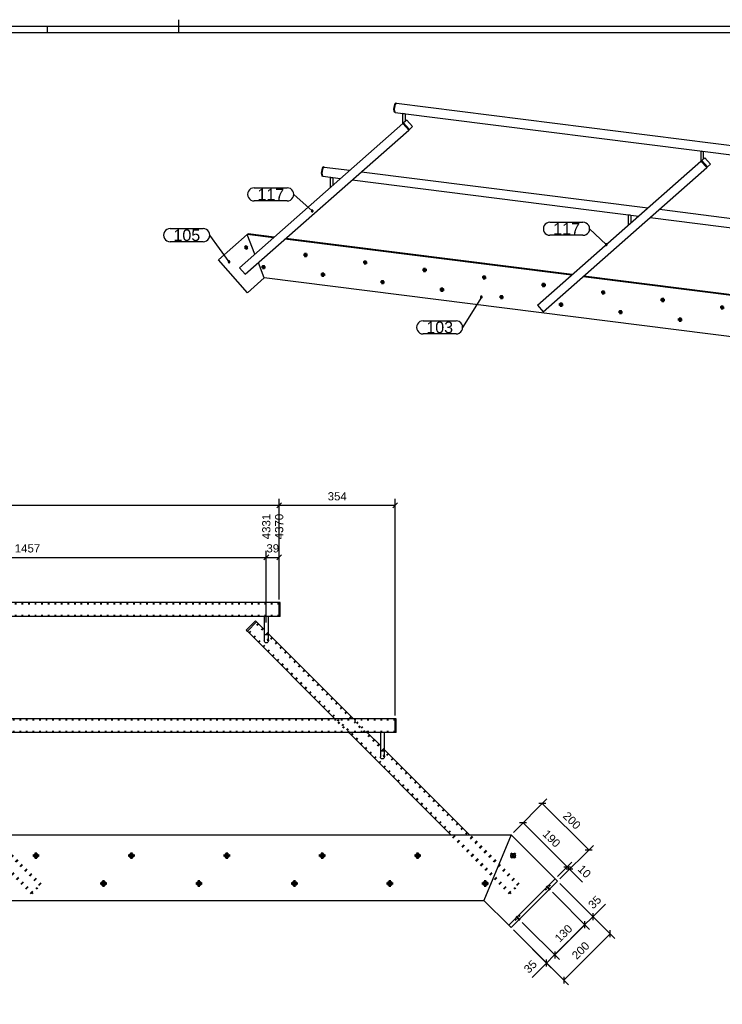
# Model space of a CAD drawing. Header units: millimetres. Extents: x -46 to 795, y -465 to 129.
# Tile 7 of 9: x 367 to 581, y -174 to 126. Entities that reach past the tile are written whole.
import ezdxf
from ezdxf.enums import TextEntityAlignment as Align

# ---------------------------------------------------------------- set-up
doc = ezdxf.new("R2010")
doc.units = ezdxf.units.MM
doc.linetypes.add('DOT', pattern=[2, 0.5, -1.5])
doc.linetypes.add('STRICHPUNKT2', pattern=[18.5, 10, -4, 0.5, -4])
doc.layers.get('0').update_dxf_attribs({"linetype": 'CONTINUOUS'})
for name, color, linetype in [('DIM49', 4, 'CONTINUOUS'), ('TXT_ALL', 7, 'CONTINUOUS'), ('TXT_DIM49', 2, 'CONTINUOUS')]:
    doc.layers.add(name, color=color, linetype=linetype)
doc.layers.add('LE_ALL', color=7, linetype='CONTINUOUS', lineweight=50)
doc.styles.add('ARIAL', font='arial.ttf')

# ---------------------------------------------------------------- blocks, each defined once
blk = doc.blocks.new('DINA1_00002', base_point=(-38.96, -457.66))
for p, q in [((415.04, 126.34), (415.04, 122.34)), ((375.04, 124.34), (375.04, 122.34)), ((788.04, 122.34), (-38.96, 122.34))]:
    blk.add_line(p, q)
blk.add_lwpolyline([(-40.96, -459.66), (-40.96, 124.34), (790.04, 124.34)])
blk = doc.blocks.new('_ZBL0024_00001')
blk.add_blockref('DINA1_00002', (-38.96, -457.66))
blk = doc.blocks.new('SHAPE_00519', base_point=(430.43, 52.57))
at = {"layer": 'DIM49', "color": 3}
for p, q in [((412.49, 62.69), (422.56, 62.69)), ((430.43, 52.57), (424.56, 60.69)), ((422.56, 58.69), (412.49, 58.69)), ((430.69, 52.61), (430.17, 52.61)), ((430.55, 52.81), (430.33, 52.81))]:
    blk.add_line(p, q, dxfattribs=at)
blk.add_lwpolyline([(430.64, 52.41), (430.68, 52.47), (430.69, 52.53), (430.7, 52.6), (430.68, 52.67), (430.65, 52.73), (430.6, 52.78), (430.54, 52.81), (430.48, 52.83), (430.41, 52.83), (430.34, 52.82), (430.28, 52.79), (430.23, 52.74), (430.19, 52.68), (430.17, 52.61), (430.17, 52.55), (430.19, 52.48), (430.22, 52.42), (430.27, 52.37), (430.33, 52.33), (430.39, 52.31), (430.46, 52.31), (430.53, 52.33), (430.59, 52.36), (430.64, 52.41), (430.23, 52.41)], dxfattribs=at)
for centre, start_param, end_param in [((412.49, 60.69), 1.570796, 4.712389), ((422.56, 60.69), 4.712389, 7.853982)]:
    blk.add_ellipse(centre, major_axis=(2, 0), ratio=1, start_param=start_param, end_param=end_param, dxfattribs=at)
at = {"layer": 'TXT_ALL', "style": 'ARIAL'}
blk.add_text('105', height=3.5, dxfattribs=at).set_placement((413.49, 60.69), align=Align.MIDDLE_LEFT)
blk = doc.blocks.new('Brede Strip 10x200_00035', base_point=(435.33, 57.3))
for p, q in [((436, 60.9), (427.19, 53.13)), ((436, 60.9), (436.24, 61.11)), ((438.33, 54.95), (436, 60.9)), ((436.01, 43.13), (427.19, 53.13)), ((441.17, 47.68), (439.36, 52.31)), ((441.17, 47.68), (436.01, 43.13))]:
    blk.add_line(p, q)
for centre, start_param, end_param in [((435.64, 56.95), 3.141593, 6.283185), ((435.64, 56.95), 6.283185, 9.424778), ((435.87, 57.15), 3.533338, 5.89144)]:
    blk.add_ellipse(centre, major_axis=(0.309, -0.35), ratio=0.881917, start_param=start_param, end_param=end_param)
blk.add_blockref('SHAPE_00519', (430.43, 52.57))
blk = doc.blocks.new('_00037', base_point=(435.64, 56.95))
at = {"layer": 'LE_ALL', "color": 1, "linetype": 'STRICHPUNKT2'}
for p, q in [((435.64, 56.95), (435.2, 57.45)), ((435.64, 56.95), (436.08, 57.34)), ((435.87, 57.15), (435.67, 57.38)), ((435.87, 57.15), (436.07, 56.93)), ((435.57, 56.88), (435.2, 56.56)), ((435.64, 56.95), (435.57, 56.88)), ((435.64, 56.95), (436.08, 56.45))]:
    blk.add_line(p, q, dxfattribs=at)
blk = doc.blocks.new('_00036')
blk.add_blockref('_00037', (435.64, 56.95))
blk = doc.blocks.new('Brede Strip 10x200_00034')
for name, p in [('Brede Strip 10x200_00035', (435.33, 57.3)), ('_00036', (0, 0))]:
    blk.add_blockref(name, p)
blk = doc.blocks.new('SHAPE_00521', base_point=(507.32, 41.83))
at = {"layer": 'DIM49', "color": 3}
for p, q in [((507.21, 42.07), (507.43, 42.07)), ((507.32, 41.83), (501.61, 32.61)), ((507.06, 41.87), (507.58, 41.87)), ((507.12, 41.67), (507.53, 41.67)), ((489.55, 34.61), (499.61, 34.61)), ((499.61, 30.61), (489.55, 30.61))]:
    blk.add_line(p, q, dxfattribs=at)
blk.add_lwpolyline([(507.4, 42.08), (507.33, 42.1), (507.26, 42.09), (507.2, 42.06), (507.14, 42.02), (507.1, 41.97), (507.07, 41.91), (507.06, 41.84), (507.07, 41.77), (507.09, 41.71), (507.13, 41.65), (507.18, 41.61), (507.25, 41.58), (507.31, 41.57), (507.38, 41.58), (507.45, 41.6), (507.5, 41.64), (507.55, 41.69), (507.58, 41.76), (507.59, 41.82), (507.58, 41.89), (507.56, 41.96), (507.51, 42.01), (507.46, 42.06)], close=True, dxfattribs=at)
for centre, start_param, end_param in [((489.55, 32.61), 1.570796, 4.712389), ((499.61, 32.61), 4.712389, 7.853982)]:
    blk.add_ellipse(centre, major_axis=(2, 0), ratio=1, start_param=start_param, end_param=end_param, dxfattribs=at)
at = {"layer": 'TXT_ALL', "style": 'ARIAL'}
blk.add_text('103', height=3.5, dxfattribs=at).set_placement((490.55, 32.61), align=Align.MIDDLE_LEFT)
blk = doc.blocks.new('Brede Strip 10x200_00039', base_point=(441.24, 50.6))
for p, q in [((436, 60.9), (436.24, 61.11)), ((443.94, 59.9), (436, 60.9)), ((438.33, 54.95), (436, 60.9)), ((444.18, 60.11), (436.24, 61.11)), ((534.78, 48.46), (447.47, 59.46)), ((535.01, 48.66), (447.7, 59.66)), ((441.17, 47.68), (439.36, 52.31)), ((625.62, 37.01), (538.31, 48.01)), ((625.85, 37.22), (538.54, 48.22)), ((703.36, 14.65), (441.17, 47.68))]:
    blk.add_line(p, q)
for centre, start_param, end_param in [((453.77, 54.66), 3.141593, 6.283185), ((453.77, 54.66), 0, 3.141593), ((454.01, 54.87), 3.533338, 5.89144), ((440.93, 50.95), 3.141593, 6.283185), ((440.93, 50.95), 6.283185, 9.424778), ((441.16, 51.15), 3.533338, 5.89144), ((471.91, 52.38), 3.141593, 6.283185), ((471.91, 52.38), 0, 3.141593), ((472.14, 52.59), 3.533338, 5.89144), ((459.06, 48.66), 3.141593, 6.283185), ((459.06, 48.66), 0, 3.141593), ((459.3, 48.87), 3.533338, 5.89144), ((490.04, 50.09), 3.141593, 6.283185), ((490.04, 50.09), 0, 3.141593), ((490.28, 50.3), 3.533338, 5.89144), ((508.17, 47.81), 3.141593, 6.283185), ((508.17, 47.81), 6.283185, 9.424778), ((508.41, 48.02), 3.533338, 5.89144), ((477.2, 46.38), 3.141593, 6.283185), ((477.2, 46.38), 6.283185, 9.424778), ((477.43, 46.59), 3.533338, 5.89144), ((526.31, 45.52), 3.141593, 6.283185), ((526.31, 45.52), 0, 3.141593), ((526.54, 45.73), 3.533338, 5.89144), ((495.33, 44.09), 3.141593, 6.283185), ((495.33, 44.09), 0, 3.141593), ((495.57, 44.3), 3.533338, 5.89144), ((513.47, 41.81), 3.141593, 6.283185), ((513.47, 41.81), 6.283185, 9.424778), ((513.7, 42.02), 3.533338, 5.89144), ((544.44, 43.24), 3.141593, 6.283185), ((544.44, 43.24), 6.283185, 9.424778), ((544.68, 43.45), 3.533338, 5.89144), ((531.6, 39.52), 3.141593, 6.283185), ((531.6, 39.52), 0, 3.141593), ((531.83, 39.73), 3.533338, 5.89144), ((562.58, 40.95), 3.141593, 6.283185), ((562.58, 40.95), 0, 3.141593), ((562.81, 41.16), 3.533338, 5.89144), ((580.71, 38.67), 3.141593, 6.283185), ((580.71, 38.67), 6.283185, 9.424778), ((580.95, 38.88), 3.533338, 5.89144), ((549.73, 37.24), 3.141593, 6.283185), ((549.73, 37.24), 0, 3.141593), ((549.97, 37.45), 3.533338, 5.89144), ((567.87, 34.95), 3.141593, 6.283185), ((567.87, 34.95), 6.283185, 9.424778), ((568.1, 35.16), 3.533338, 5.89144)]:
    blk.add_ellipse(centre, major_axis=(0.309, -0.35), ratio=0.881917, start_param=start_param, end_param=end_param)
blk.add_blockref('SHAPE_00521', (507.32, 41.83))
blk = doc.blocks.new('_00041', base_point=(689.82, 25.23))
at = {"layer": 'LE_ALL', "color": 1, "linetype": 'STRICHPUNKT2'}
for p, q in [((453.77, 54.66), (453.15, 54.74)), ((454.01, 54.87), (453.57, 54.93)), ((454.08, 54.93), (453.7, 54.6)), ((453.77, 54.66), (453.77, 55.29)), ((453.77, 54.66), (454.39, 54.58)), ((453.77, 54.66), (453.77, 54.03)), ((454.01, 54.87), (454.01, 55)), ((454.01, 54.87), (454.14, 54.85)), ((454.01, 54.87), (454.01, 54.43)), ((440.93, 50.95), (440.31, 51.03)), ((441.16, 51.15), (440.73, 51.21)), ((441.24, 51.22), (440.86, 50.88)), ((440.93, 50.95), (440.93, 51.58)), ((441.16, 51.15), (441.16, 51.29)), ((441.16, 51.15), (441.3, 51.14)), ((441.16, 51.15), (441.16, 50.71)), ((471.91, 52.38), (471.28, 52.46)), ((472.14, 52.59), (471.7, 52.64)), ((472.21, 52.65), (471.83, 52.32)), ((471.91, 52.38), (471.91, 53.01)), ((471.91, 52.38), (472.53, 52.3)), ((471.91, 52.38), (471.91, 51.75)), ((472.14, 52.59), (472.14, 52.72)), ((472.14, 52.59), (472.27, 52.57)), ((472.14, 52.59), (472.14, 52.15)), ((440.93, 50.95), (441.55, 50.87)), ((440.93, 50.95), (440.93, 50.32)), ((459.06, 48.66), (458.44, 48.74)), ((459.3, 48.87), (458.86, 48.93)), ((459.37, 48.93), (458.99, 48.6)), ((459.06, 48.66), (459.06, 49.29)), ((459.06, 48.66), (459.69, 48.58)), ((459.06, 48.66), (459.06, 48.03)), ((459.3, 48.87), (459.3, 49)), ((459.3, 48.87), (459.43, 48.85)), ((459.3, 48.87), (459.3, 48.43)), ((490.04, 50.09), (489.42, 50.17)), ((490.28, 50.3), (489.84, 50.36)), ((490.35, 50.36), (489.97, 50.03)), ((490.04, 50.09), (490.04, 50.72)), ((490.04, 50.09), (490.66, 50.01)), ((490.04, 50.09), (490.04, 49.46)), ((490.28, 50.3), (490.28, 50.43)), ((490.28, 50.3), (490.41, 50.28)), ((490.28, 50.3), (490.28, 49.86)), ((508.41, 48.02), (507.97, 48.07)), ((508.48, 48.08), (508.1, 47.75)), ((508.17, 47.81), (508.17, 48.44)), ((508.41, 48.02), (508.41, 48.15)), ((508.41, 48.02), (508.54, 48)), ((508.41, 48.02), (508.41, 47.58)), ((477.2, 46.38), (476.57, 46.46)), ((477.43, 46.59), (477, 46.64)), ((477.5, 46.65), (477.13, 46.32)), ((477.2, 46.38), (477.2, 47.01)), ((477.2, 46.38), (477.82, 46.3)), ((477.2, 46.38), (477.2, 45.75)), ((477.43, 46.59), (477.43, 46.72)), ((477.43, 46.59), (477.56, 46.57)), ((477.43, 46.59), (477.43, 46.15)), ((508.17, 47.81), (507.55, 47.89)), ((508.17, 47.81), (508.8, 47.73)), ((508.17, 47.81), (508.17, 47.18)), ((526.31, 45.52), (525.68, 45.6)), ((526.54, 45.73), (526.11, 45.79)), ((526.61, 45.79), (526.24, 45.46)), ((526.31, 45.52), (526.31, 46.15)), ((526.31, 45.52), (526.93, 45.45)), ((526.31, 45.52), (526.31, 44.9)), ((526.54, 45.73), (526.54, 45.86)), ((526.54, 45.73), (526.68, 45.71)), ((526.54, 45.73), (526.54, 45.29)), ((495.33, 44.09), (494.71, 44.17)), ((495.57, 44.3), (495.13, 44.36)), ((495.64, 44.36), (495.26, 44.03)), ((495.33, 44.09), (495.33, 44.72)), ((495.33, 44.09), (495.95, 44.01)), ((495.33, 44.09), (495.33, 43.46)), ((495.57, 44.3), (495.57, 44.43)), ((495.57, 44.3), (495.7, 44.28)), ((495.57, 44.3), (495.57, 43.86)), ((513.7, 42.02), (513.26, 42.07)), ((513.77, 42.08), (513.39, 41.75)), ((513.47, 41.81), (513.47, 42.44)), ((513.7, 42.02), (513.7, 42.15)), ((513.7, 42.02), (513.83, 42)), ((513.7, 42.02), (513.7, 41.58)), ((544.44, 43.24), (543.82, 43.32)), ((544.68, 43.45), (544.24, 43.5)), ((544.75, 43.51), (544.37, 43.18)), ((544.44, 43.24), (544.44, 43.87)), ((544.44, 43.24), (545.07, 43.16)), ((544.44, 43.24), (544.44, 42.61)), ((544.68, 43.45), (544.68, 43.58)), ((544.68, 43.45), (544.81, 43.43)), ((544.68, 43.45), (544.68, 43.01)), ((513.47, 41.81), (512.84, 41.89)), ((513.47, 41.81), (514.09, 41.73)), ((513.47, 41.81), (513.47, 41.18)), ((531.6, 39.52), (530.98, 39.6)), ((531.83, 39.73), (531.4, 39.79)), ((531.91, 39.79), (531.53, 39.46)), ((531.6, 39.52), (531.6, 40.15)), ((531.6, 39.52), (532.22, 39.45)), ((531.6, 39.52), (531.6, 38.9)), ((531.83, 39.73), (531.83, 39.86)), ((531.83, 39.73), (531.97, 39.71)), ((531.83, 39.73), (531.83, 39.29)), ((562.58, 40.95), (561.95, 41.03)), ((562.81, 41.16), (562.38, 41.22)), ((562.88, 41.22), (562.51, 40.89)), ((562.58, 40.95), (562.58, 41.58)), ((562.58, 40.95), (563.2, 40.88)), ((562.58, 40.95), (562.58, 40.33)), ((562.81, 41.16), (562.81, 41.29)), ((562.81, 41.16), (562.94, 41.15)), ((562.81, 41.16), (562.81, 40.72)), ((580.71, 38.67), (580.71, 39.3)), ((549.73, 37.24), (549.11, 37.32)), ((549.97, 37.45), (549.53, 37.5)), ((550.04, 37.51), (549.66, 37.18)), ((549.73, 37.24), (549.73, 37.87)), ((549.73, 37.24), (550.36, 37.16)), ((549.73, 37.24), (549.73, 36.61)), ((549.97, 37.45), (549.97, 37.58)), ((549.97, 37.45), (550.1, 37.43)), ((549.97, 37.45), (549.97, 37.01)), ((580.71, 38.67), (580.09, 38.75)), ((580.95, 38.88), (580.51, 38.93)), ((581.02, 38.94), (580.64, 38.61)), ((580.71, 38.67), (581.33, 38.59)), ((580.71, 38.67), (580.71, 38.04)), ((567.87, 34.95), (567.24, 35.03)), ((568.1, 35.16), (567.67, 35.22)), ((568.17, 35.22), (567.8, 34.89)), ((567.87, 34.95), (567.87, 35.58)), ((567.87, 34.95), (568.49, 34.88)), ((567.87, 34.95), (567.87, 34.33)), ((568.1, 35.16), (568.1, 35.29)), ((568.1, 35.16), (568.23, 35.15)), ((568.1, 35.16), (568.1, 34.72))]:
    blk.add_line(p, q, dxfattribs=at)
blk = doc.blocks.new('_00040')
blk.add_blockref('_00041', (689.82, 25.23))
blk = doc.blocks.new('Brede Strip 10x200_00038')
for name, p in [('Brede Strip 10x200_00039', (441.24, 50.6)), ('_00040', (0, 0))]:
    blk.add_blockref(name, p)
blk = doc.blocks.new('Constructie buis 42.4x2.6_00051', base_point=(752.54, 63.91))
for p, q in [((481.45, 100.9), (753.95, 66.57)), ((481.1, 98.09), (752.55, 63.9))]:
    blk.add_line(p, q)
blk.add_ellipse((481.28, 99.5), major_axis=(-0.18, -1.4), ratio=0.333333, start_param=3.141593, end_param=6.283185)
blk = doc.blocks.new('Constructie buis 42.4x2.6_00050')
blk.add_blockref('Constructie buis 42.4x2.6_00051', (752.54, 63.91))
blk = doc.blocks.new('Constructie buis 42.4x2.6_00053', base_point=(730.49, 44.46))
for p, q in [((459.41, 81.45), (467.26, 80.47)), ((459.05, 78.65), (464.43, 77.97)), ((470.79, 80.02), (558.1, 69.02)), ((467.96, 77.53), (555.27, 66.53)), ((558.8, 66.08), (646.11, 55.08)), ((561.62, 68.58), (648.93, 57.58))]:
    blk.add_line(p, q)
blk.add_ellipse((459.23, 80.05), major_axis=(-0.18, -1.4), ratio=0.333333, start_param=3.141593, end_param=6.283185)
blk = doc.blocks.new('Constructie buis 42.4x2.6_00052')
blk.add_blockref('Constructie buis 42.4x2.6_00053', (730.49, 44.46))
blk = doc.blocks.new('SHAPE_00533', base_point=(455.77, 68.07))
at = {"layer": 'DIM49', "color": 3}
for p, q in [((438.09, 75.13), (448.15, 75.13)), ((455.77, 68.07), (450.15, 73.13)), ((448.15, 71.13), (438.09, 71.13)), ((456.03, 68.11), (455.52, 68.11)), ((455.57, 67.91), (455.98, 67.91)), ((455.89, 68.31), (455.67, 68.31))]:
    blk.add_line(p, q, dxfattribs=at)
blk.add_lwpolyline([(456.01, 67.95), (456.03, 68.02), (456.04, 68.09), (456.02, 68.15), (456, 68.22), (455.95, 68.27), (455.89, 68.31), (455.83, 68.33), (455.76, 68.33), (455.69, 68.32), (455.63, 68.29), (455.58, 68.25), (455.54, 68.19), (455.52, 68.13), (455.51, 68.06), (455.52, 67.99), (455.55, 67.93), (455.6, 67.88), (455.66, 67.84), (455.72, 67.81), (455.79, 67.81), (455.86, 67.82), (455.92, 67.85), (455.97, 67.9)], close=True, dxfattribs=at)
for centre, start_param, end_param in [((438.09, 73.13), 1.570796, 4.712389), ((448.15, 73.13), 4.712389, 7.853982)]:
    blk.add_ellipse(centre, major_axis=(2, 0), ratio=1, start_param=start_param, end_param=end_param, dxfattribs=at)
at = {"layer": 'TXT_ALL', "style": 'ARIAL'}
blk.add_text('117', height=3.5, dxfattribs=at).set_placement((439.09, 73.13), align=Align.MIDDLE_LEFT)
blk = doc.blocks.new('Koker 40x40x4 EN 10219-2_00067', base_point=(433.6, 50.78))
for p, q in [((433.6, 50.78), (483.42, 94.72)), ((485.19, 92.72), (483.42, 94.72)), ((435.36, 48.78), (485.19, 92.72)), ((433.6, 50.78), (435.36, 48.78))]:
    blk.add_line(p, q)
blk.add_blockref('SHAPE_00533', (455.77, 68.07))
blk = doc.blocks.new('Koker 40x40x4 EN 10219-2_00066')
blk.add_blockref('Koker 40x40x4 EN 10219-2_00067', (433.6, 50.78))
blk = doc.blocks.new('Massieve as 12_00069', base_point=(483.91, 97.74))
for p, q in [((483.32, 97.82), (483.32, 94.63)), ((484.12, 97.71), (484.12, 95.34))]:
    blk.add_line(p, q)
blk.add_ellipse((483.72, 97.86), major_axis=(0.4, 0), ratio=0.333333, start_param=3.481844, end_param=5.2202)
blk = doc.blocks.new('Massieve as 12_00068')
blk.add_blockref('Massieve as 12_00069', (483.91, 97.74))
blk = doc.blocks.new('Strip 40x5_00071', base_point=(485.41, 92.92))
for p, q in [((483.64, 94.92), (483.42, 94.72)), ((485.19, 92.72), (483.42, 94.72)), ((484.59, 95.75), (483.64, 94.92)), ((485.41, 92.92), (483.64, 94.92)), ((486.35, 93.75), (484.59, 95.75)), ((485.41, 92.92), (486.35, 93.75)), ((485.19, 92.72), (485.41, 92.92))]:
    blk.add_line(p, q)
blk = doc.blocks.new('Strip 40x5_00070')
blk.add_blockref('Strip 40x5_00071', (485.41, 92.92))
blk = doc.blocks.new('Massieve as 12_00073', base_point=(461.87, 78.3))
for p, q in [((461.27, 78.37), (461.27, 75.19)), ((462.07, 78.27), (462.07, 75.89))]:
    blk.add_line(p, q)
blk.add_ellipse((461.67, 78.41), major_axis=(0.4, 0), ratio=0.333333, start_param=3.481907, end_param=5.220137)
blk = doc.blocks.new('Massieve as 12_00072')
blk.add_blockref('Massieve as 12_00073', (461.87, 78.3))
blk = doc.blocks.new('Baluster_00065')
for name in ['Massieve as 12_00068', 'Koker 40x40x4 EN 10219-2_00066', 'Strip 40x5_00070', 'Massieve as 12_00072']:
    blk.add_blockref(name, (0, 0))
blk = doc.blocks.new('SHAPE_00535', base_point=(545.4, 57.82))
at = {"layer": 'DIM49', "color": 3}
for p, q in [((528.23, 64.65), (538.3, 64.65)), ((538.3, 60.65), (528.23, 60.65)), ((545.4, 57.82), (540.3, 62.65)), ((545.66, 57.86), (545.14, 57.86)), ((545.19, 57.66), (545.6, 57.66)), ((545.51, 58.06), (545.29, 58.06))]:
    blk.add_line(p, q, dxfattribs=at)
blk.add_lwpolyline([(545.63, 57.7), (545.65, 57.76), (545.66, 57.83), (545.65, 57.9), (545.62, 57.96), (545.58, 58.01), (545.52, 58.05), (545.46, 58.08), (545.39, 58.08), (545.32, 58.07), (545.26, 58.05), (545.21, 58), (545.17, 57.95), (545.14, 57.88), (545.13, 57.81), (545.14, 57.75), (545.17, 57.68), (545.22, 57.63), (545.27, 57.59), (545.34, 57.57), (545.4, 57.56), (545.47, 57.57), (545.53, 57.6), (545.59, 57.64)], close=True, dxfattribs=at)
for centre, start_param, end_param in [((528.23, 62.65), 1.570796, 4.712389), ((538.3, 62.65), 4.712389, 7.853982)]:
    blk.add_ellipse(centre, major_axis=(2, 0), ratio=1, start_param=start_param, end_param=end_param, dxfattribs=at)
at = {"layer": 'TXT_ALL', "style": 'ARIAL'}
blk.add_text('117', height=3.5, dxfattribs=at).set_placement((529.23, 62.65), align=Align.MIDDLE_LEFT)
blk = doc.blocks.new('Koker 40x40x4 EN 10219-2_00076', base_point=(524.43, 39.33))
for p, q in [((524.43, 39.33), (574.26, 83.28)), ((526.2, 37.33), (576.03, 81.28)), ((576.03, 81.28), (574.26, 83.28)), ((524.43, 39.33), (526.2, 37.33))]:
    blk.add_line(p, q)
blk.add_blockref('SHAPE_00535', (545.4, 57.82))
blk = doc.blocks.new('Koker 40x40x4 EN 10219-2_00075')
blk.add_blockref('Koker 40x40x4 EN 10219-2_00076', (524.43, 39.33))
blk = doc.blocks.new('Massieve as 12_00078', base_point=(574.75, 86.3))
for p, q in [((574.16, 86.37), (574.16, 83.19)), ((574.96, 86.27), (574.96, 83.89))]:
    blk.add_line(p, q)
blk.add_ellipse((574.56, 86.41), major_axis=(0.4, 0), ratio=0.333333, start_param=3.481844, end_param=5.2202)
blk = doc.blocks.new('Massieve as 12_00077')
blk.add_blockref('Massieve as 12_00078', (574.75, 86.3))
blk = doc.blocks.new('Strip 40x5_00080', base_point=(576.25, 81.47))
for p, q in [((575.43, 84.3), (574.48, 83.47)), ((577.19, 82.3), (575.43, 84.3)), ((574.48, 83.47), (574.26, 83.28)), ((576.03, 81.28), (574.26, 83.28)), ((576.25, 81.47), (574.48, 83.47)), ((576.03, 81.28), (576.25, 81.47)), ((576.25, 81.47), (577.19, 82.3))]:
    blk.add_line(p, q)
blk = doc.blocks.new('Strip 40x5_00079')
blk.add_blockref('Strip 40x5_00080', (576.25, 81.47))
blk = doc.blocks.new('Massieve as 12_00082', base_point=(552.7, 66.85))
for p, q in [((552.11, 66.93), (552.11, 63.74)), ((552.91, 66.83), (552.91, 64.45))]:
    blk.add_line(p, q)
blk.add_ellipse((552.51, 66.97), major_axis=(0.4, 0), ratio=0.333333, start_param=3.481907, end_param=5.220137)
blk = doc.blocks.new('Massieve as 12_00081')
blk.add_blockref('Massieve as 12_00082', (552.7, 66.85))
blk = doc.blocks.new('Baluster_00074')
for name in ['Massieve as 12_00077', 'Strip 40x5_00079', 'Koker 40x40x4 EN 10219-2_00075', 'Massieve as 12_00081']:
    blk.add_blockref(name, (0, 0))
blk = doc.blocks.new('Plaatwerk D_ 3_00093', base_point=(481.1, 98.09))
for p, q in [((481.27, 100.92), (481.45, 100.9)), ((480.91, 98.12), (481.1, 98.09))]:
    blk.add_line(p, q)
for centre in [(481.09, 99.52), (481.28, 99.5)]:
    blk.add_ellipse(centre, major_axis=(-0.18, -1.4), ratio=0.333333, start_param=3.141593, end_param=6.283185)
blk = doc.blocks.new('Plaatwerk D_ 3_00092')
blk.add_blockref('Plaatwerk D_ 3_00093', (481.1, 98.09))
blk = doc.blocks.new('Plaatwerk D_ 3_00095', base_point=(459.05, 78.65))
for p, q in [((459.22, 81.48), (459.41, 81.45)), ((458.87, 78.67), (459.05, 78.65))]:
    blk.add_line(p, q)
for centre in [(459.04, 80.08), (459.23, 80.05)]:
    blk.add_ellipse(centre, major_axis=(-0.18, -1.4), ratio=0.333333, start_param=3.141593, end_param=6.283185)
blk = doc.blocks.new('Plaatwerk D_ 3_00094')
blk.add_blockref('Plaatwerk D_ 3_00095', (459.05, 78.65))
blk = doc.blocks.new('Hekwerk trap_00049')
for name in ['Plaatwerk D_ 3_00092', 'Constructie buis 42.4x2.6_00050', 'Baluster_00065', 'Baluster_00074', 'Plaatwerk D_ 3_00094', 'Constructie buis 42.4x2.6_00052']:
    blk.add_blockref(name, (0, 0))
blk = doc.blocks.new('Trapboom_00033')
for name in ['Hekwerk trap_00049', 'Brede Strip 10x200_00034', 'Brede Strip 10x200_00038']:
    blk.add_blockref(name, (0, 0))
blk = doc.blocks.new('Smits Agro_00032')
blk.add_blockref('Trapboom_00033', (0, 0))
blk = doc.blocks.new('Nijverdal_00031')
blk.add_blockref('Smits Agro_00032', (0, 0))
blk = doc.blocks.new('_A3D0056_00030')
blk.add_blockref('Nijverdal_00031', (0, 0))
blk = doc.blocks.new('_ANS0056_00029')
blk.add_blockref('_A3D0056_00030', (0, 0))
blk = doc.blocks.new('_D70', base_point=(531.99, -116.46))
at = {"layer": 'DIM49', "color": 1}
for p, q in [((517.11, -121.28), (527.31, -111.08)), ((526.96, -112.49), (524.84, -112.49)), ((540.03, -126.62), (525.9, -112.49)), ((531.25, -135.41), (541.45, -125.21)), ((538.97, -126.62), (541.09, -126.62))]:
    blk.add_line(p, q, dxfattribs=at)
at = {"layer": 'TXT_DIM49', "style": 'ARIAL'}
blk.add_text('200', height=2.5, rotation=314.9999, dxfattribs=at).set_placement((531.99, -116.46))
blk = doc.blocks.new('Brede Strip 10x200_00437', base_point=(517.49, -127.85))
for p, q in [((516.41, -121.98), (508.12, -141.98)), ((516.41, -121.98), (529.83, -135.41)), ((508.12, -141.98), (515.69, -149.55))]:
    blk.add_line(p, q)
blk.add_circle((516.99, -128.35), 0.7)
blk.add_blockref('_D70', (531.99, -116.46))
blk = doc.blocks.new('_00439', base_point=(516.99, -128.35))
at = {"layer": 'LE_ALL', "color": 1, "linetype": 'STRICHPUNKT2'}
for q in [(516.29, -127.64), (516.29, -127.64), (516.29, -129.05), (516.29, -129.05), (517.7, -127.64), (517.7, -127.64), (517.7, -129.05), (517.7, -129.05)]:
    blk.add_line((516.99, -128.35), q, dxfattribs=at)
blk = doc.blocks.new('_00438')
blk.add_blockref('_00439', (516.99, -128.35))
blk = doc.blocks.new('Brede Strip 10x200_00436')
for name, p in [('Brede Strip 10x200_00437', (517.49, -127.85)), ('_00438', (0, 0))]:
    blk.add_blockref(name, p)
blk = doc.blocks.new('Brede Strip 10x200_00441', base_point=(508.51, -136.13))
for p, q in [((79.39, -121.98), (516.41, -121.98)), ((516.41, -121.98), (508.12, -141.98)), ((87.68, -141.98), (508.12, -141.98))]:
    blk.add_line(p, q)
for centre in [(371.6, -128.35), (400.68, -128.35), (429.76, -128.35), (458.84, -128.35), (487.91, -128.35), (392.19, -136.83), (421.27, -136.83), (450.35, -136.83), (479.43, -136.83), (508.51, -136.83)]:
    blk.add_circle(centre, 0.7)
blk = doc.blocks.new('_00443', base_point=(109.89, -128.35))
at = {"layer": 'LE_ALL', "color": 1, "linetype": 'STRICHPUNKT2'}
for p, q in [((371.6, -128.35), (370.6, -128.35)), ((371.6, -128.35), (370.6, -128.35)), ((371.6, -128.35), (371.6, -127.35)), ((371.6, -128.35), (371.6, -127.35)), ((371.6, -128.35), (372.6, -128.35)), ((371.6, -128.35), (371.6, -129.35)), ((371.6, -128.35), (372.6, -128.35)), ((371.6, -128.35), (371.6, -129.35)), ((400.68, -128.35), (399.68, -128.35)), ((400.68, -128.35), (399.68, -128.35)), ((400.68, -128.35), (400.68, -127.35)), ((400.68, -128.35), (400.68, -127.35)), ((400.68, -128.35), (401.68, -128.35)), ((400.68, -128.35), (400.68, -129.35)), ((400.68, -128.35), (401.68, -128.35)), ((400.68, -128.35), (400.68, -129.35)), ((429.76, -128.35), (428.76, -128.35)), ((429.76, -128.35), (428.76, -128.35)), ((429.76, -128.35), (429.76, -127.35)), ((429.76, -128.35), (429.76, -127.35)), ((429.76, -128.35), (430.76, -128.35)), ((429.76, -128.35), (429.76, -129.35)), ((429.76, -128.35), (430.76, -128.35)), ((429.76, -128.35), (429.76, -129.35)), ((458.84, -128.35), (457.84, -128.35)), ((458.84, -128.35), (457.84, -128.35)), ((458.84, -128.35), (458.84, -127.35)), ((458.84, -128.35), (458.84, -127.35)), ((458.84, -128.35), (459.84, -128.35)), ((458.84, -128.35), (458.84, -129.35)), ((458.84, -128.35), (459.84, -128.35)), ((458.84, -128.35), (458.84, -129.35)), ((487.91, -128.35), (486.91, -128.35)), ((487.91, -128.35), (486.91, -128.35)), ((487.91, -128.35), (487.91, -127.35)), ((487.91, -128.35), (487.91, -127.35)), ((487.91, -128.35), (488.91, -128.35)), ((487.91, -128.35), (487.91, -129.35)), ((487.91, -128.35), (488.91, -128.35)), ((487.91, -128.35), (487.91, -129.35)), ((392.19, -136.83), (391.19, -136.83)), ((392.19, -136.83), (391.19, -136.83)), ((392.19, -136.83), (392.19, -135.83)), ((392.19, -136.83), (392.19, -135.83)), ((392.19, -136.83), (393.19, -136.83)), ((392.19, -136.83), (392.19, -137.83)), ((392.19, -136.83), (393.19, -136.83)), ((392.19, -136.83), (392.19, -137.83)), ((421.27, -136.83), (420.27, -136.83)), ((421.27, -136.83), (420.27, -136.83)), ((421.27, -136.83), (421.27, -135.83)), ((421.27, -136.83), (421.27, -135.83)), ((421.27, -136.83), (422.27, -136.83)), ((421.27, -136.83), (421.27, -137.83)), ((421.27, -136.83), (422.27, -136.83)), ((421.27, -136.83), (421.27, -137.83)), ((450.35, -136.83), (449.35, -136.83)), ((450.35, -136.83), (449.35, -136.83)), ((450.35, -136.83), (450.35, -135.83)), ((450.35, -136.83), (450.35, -135.83)), ((450.35, -136.83), (451.35, -136.83)), ((450.35, -136.83), (450.35, -137.83)), ((450.35, -136.83), (451.35, -136.83)), ((450.35, -136.83), (450.35, -137.83)), ((479.43, -136.83), (478.43, -136.83)), ((479.43, -136.83), (478.43, -136.83)), ((479.43, -136.83), (479.43, -135.83)), ((479.43, -136.83), (479.43, -135.83)), ((479.43, -136.83), (480.43, -136.83)), ((479.43, -136.83), (479.43, -137.83)), ((479.43, -136.83), (480.43, -136.83)), ((479.43, -136.83), (479.43, -137.83)), ((508.51, -136.83), (507.51, -136.83)), ((508.51, -136.83), (507.51, -136.83)), ((508.51, -136.83), (508.51, -135.83)), ((508.51, -136.83), (508.51, -135.83)), ((508.51, -136.83), (509.51, -136.83)), ((508.51, -136.83), (508.51, -137.83)), ((508.51, -136.83), (509.51, -136.83)), ((508.51, -136.83), (508.51, -137.83))]:
    blk.add_line(p, q, dxfattribs=at)
blk = doc.blocks.new('_00442')
blk.add_blockref('_00443', (109.89, -128.35))
blk = doc.blocks.new('Brede Strip 10x200_00440')
for name, p in [('Brede Strip 10x200_00441', (508.51, -136.13)), ('_00442', (0, 0))]:
    blk.add_blockref(name, p)
blk = doc.blocks.new('_D76', base_point=(521.76, -164.39))
at = {"layer": 'DIM49', "color": 1}
for p, q in [((519.79, -148.7), (531.09, -160)), ((517.1, -150.96), (528.62, -162.48)), ((522.82, -165.45), (533.92, -154.35)), ((529.68, -157.53), (529.68, -159.65)), ((527.2, -162.12), (527.2, -160))]:
    blk.add_line(p, q, dxfattribs=at)
at = {"layer": 'TXT_DIM49', "style": 'ARIAL'}
blk.add_text('35', height=2.5, rotation=45.0001, dxfattribs=at).set_placement((521.76, -164.39))
blk = doc.blocks.new('_D77', base_point=(531.18, -154.97))
at = {"layer": 'DIM49', "color": 1}
for p, q in [((528.98, -139.51), (540.28, -150.81)), ((519.79, -148.7), (531.09, -160)), ((529.68, -158.59), (538.87, -149.4)), ((538.87, -150.46), (538.87, -148.33)), ((529.68, -157.53), (529.68, -159.65))]:
    blk.add_line(p, q, dxfattribs=at)
at = {"layer": 'TXT_DIM49', "style": 'ARIAL'}
blk.add_text('130', height=2.5, rotation=45.0001, dxfattribs=at).set_placement((531.18, -154.97))
blk = doc.blocks.new('_D78', base_point=(541.38, -144.77))
at = {"layer": 'DIM49', "color": 1}
for p, q in [((531.25, -136.82), (542.76, -148.33)), ((528.98, -139.51), (540.28, -150.81)), ((534.63, -153.64), (545.15, -143.11)), ((541.34, -145.86), (541.34, -147.98)), ((538.87, -150.46), (538.87, -148.33))]:
    blk.add_line(p, q, dxfattribs=at)
at = {"layer": 'TXT_DIM49', "style": 'ARIAL'}
blk.add_text('35', height=2.5, rotation=45.0001, dxfattribs=at).set_placement((541.38, -144.77))
blk = doc.blocks.new('_D79', base_point=(536.4, -160.19))
at = {"layer": 'DIM49', "color": 1}
for p, q in [((531.25, -136.82), (547.98, -153.56)), ((517.1, -150.96), (533.84, -167.7)), ((532.43, -166.29), (546.57, -152.14)), ((546.57, -153.2), (546.57, -151.08)), ((532.43, -165.23), (532.43, -167.35))]:
    blk.add_line(p, q, dxfattribs=at)
at = {"layer": 'TXT_DIM49', "style": 'ARIAL'}
blk.add_text('200', height=2.5, rotation=45.0001, dxfattribs=at).set_placement((536.4, -160.19))
blk = doc.blocks.new('_D80', base_point=(536.48, -132.66))
at = {"layer": 'DIM49', "color": 1}
for p, q in [((538.14, -136.44), (529.23, -127.53)), ((530.54, -134.7), (534.88, -130.36)), ((531.25, -135.41), (535.59, -131.06)), ((532.41, -131.77), (534.53, -131.77)), ((535.24, -132.48), (533.12, -132.48))]:
    blk.add_line(p, q, dxfattribs=at)
at = {"layer": 'TXT_DIM49', "style": 'ARIAL'}
blk.add_text('10', height=2.5, rotation=314.9999, dxfattribs=at).set_placement((536.48, -132.66))
blk = doc.blocks.new('_D81', base_point=(525.78, -121.96))
at = {"layer": 'DIM49', "color": 1}
for p, q in [((517.11, -121.28), (521.46, -116.93)), ((521.11, -118.35), (518.98, -118.35)), ((533.47, -131.77), (520.04, -118.35)), ((530.54, -134.7), (534.88, -130.36)), ((532.41, -131.77), (534.53, -131.77))]:
    blk.add_line(p, q, dxfattribs=at)
at = {"layer": 'TXT_DIM49', "style": 'ARIAL'}
blk.add_text('190', height=2.5, rotation=314.9999, dxfattribs=at).set_placement((525.78, -121.96))
blk = doc.blocks.new('Strip 80x10_00453', base_point=(517.6, -147.64))
for p, q in [((515.69, -149.55), (529.83, -135.41)), ((516.4, -150.26), (530.54, -136.11)), ((530.54, -136.11), (529.83, -135.41)), ((515.69, -149.55), (516.4, -150.26))]:
    blk.add_line(p, q)
at = {"layer": 'LE_ALL', "color": 3, "linetype": 'DOT'}
for p, q in [((527.92, -137.32), (528.63, -138.02)), ((526.79, -138.45), (527.5, -139.15)), ((518.73, -146.51), (519.44, -147.22)), ((517.6, -147.64), (518.31, -148.35))]:
    blk.add_line(p, q, dxfattribs=at)
for name, p in [('_D81', (525.78, -121.96)), ('_D80', (536.48, -132.66)), ('_D79', (536.4, -160.19)), ('_D78', (541.38, -144.77)), ('_D77', (531.18, -154.97)), ('_D76', (521.76, -164.39))]:
    blk.add_blockref(name, p)
blk = doc.blocks.new('_00455', base_point=(527.14, -137.67))
at = {"layer": 'LE_ALL', "color": 1, "linetype": 'STRICHPUNKT2'}
for p, q in [((527.14, -137.67), (528.28, -138.8)), ((517.95, -146.86), (519.08, -147.99))]:
    blk.add_line(p, q, dxfattribs=at)
blk = doc.blocks.new('_00454')
blk.add_blockref('_00455', (527.14, -137.67))
blk = doc.blocks.new('Strip 80x10_00452')
for name, p in [('Strip 80x10_00453', (517.6, -147.64)), ('_00454', (0, 0))]:
    blk.add_blockref(name, p)
blk = doc.blocks.new('Constructie buis 42.4x2.6_00458', base_point=(445.7, -51.53))
blk.add_line((445.7, -55.51), (10.44, -55.51))
blk.add_lwpolyline([(445.7, -55.51), (445.7, -51.27), (8.68, -51.27)])
at = {"layer": 'LE_ALL', "color": 3, "linetype": 'DOT'}
for p, q in [((445.7, -51.53), (8.79, -51.53)), ((445.7, -55.25), (10.33, -55.25))]:
    blk.add_line(p, q, dxfattribs=at)
blk = doc.blocks.new('Constructie buis 42.4x2.6_00457')
blk.add_blockref('Constructie buis 42.4x2.6_00458', (445.7, -51.53))
blk = doc.blocks.new('_D85', base_point=(443.03, -31.97))
at = {"layer": 'DIM49', "color": 1}
for p, q in [((441.78, -57.31), (441.78, -35.47)), ((8.68, -37.47), (441.78, -37.47)), ((441.03, -38.22), (442.53, -36.72))]:
    blk.add_line(p, q, dxfattribs=at)
at = {"layer": 'TXT_DIM49', "style": 'ARIAL'}
blk.add_text('4331', height=2.5, rotation=90.0002, dxfattribs=at).set_placement((443.03, -31.97))
blk = doc.blocks.new('_D86', base_point=(446.95, -31.97))
at = {"layer": 'DIM49', "color": 1}
for p, q in [((445.7, -50.27), (445.7, -35.47)), ((8.68, -37.47), (445.7, -37.47)), ((444.95, -38.22), (446.45, -36.72))]:
    blk.add_line(p, q, dxfattribs=at)
at = {"layer": 'TXT_DIM49', "style": 'ARIAL'}
blk.add_text('4370', height=2.5, rotation=90.0002, dxfattribs=at).set_placement((446.95, -31.97))
blk = doc.blocks.new('_D90', base_point=(365.11, -35.97))
at = {"layer": 'DIM49', "color": 1}
for p, q in [((296.12, -57.31), (296.12, -35.47)), ((441.78, -57.31), (441.78, -35.47)), ((296.87, -36.72), (295.37, -38.22)), ((296.12, -37.47), (441.78, -37.47)), ((441.03, -38.22), (442.53, -36.72))]:
    blk.add_line(p, q, dxfattribs=at)
at = {"layer": 'TXT_DIM49', "style": 'ARIAL'}
blk.add_text('1457', height=2.5, dxfattribs=at).set_placement((365.11, -35.97))
blk = doc.blocks.new('_D91', base_point=(441.82, -35.97))
at = {"layer": 'DIM49', "color": 1}
for p, q in [((441.78, -57.31), (441.78, -35.47)), ((445.7, -50.27), (445.7, -35.47)), ((442.53, -36.72), (441.03, -38.22)), ((441.78, -37.47), (445.7, -37.47)), ((444.95, -38.22), (446.45, -36.72))]:
    blk.add_line(p, q, dxfattribs=at)
at = {"layer": 'TXT_DIM49', "style": 'ARIAL'}
blk.add_text('39', height=2.5, dxfattribs=at).set_placement((441.82, -35.97))
blk = doc.blocks.new('Constructie buis 42.4x2.6_00460', base_point=(481.05, -86.89))
blk.add_line((481.05, -90.87), (45.79, -90.87))
blk.add_lwpolyline([(481.05, -90.87), (481.05, -86.63), (44.04, -86.63)])
at = {"layer": 'LE_ALL', "color": 3, "linetype": 'DOT'}
for p, q in [((481.05, -86.89), (44.15, -86.89)), ((481.05, -90.61), (45.69, -90.61))]:
    blk.add_line(p, q, dxfattribs=at)
for name, p in [('_D86', (446.95, -31.97)), ('_D85', (443.03, -31.97)), ('_D90', (365.11, -35.97)), ('_D91', (441.82, -35.97))]:
    blk.add_blockref(name, p)
blk = doc.blocks.new('Constructie buis 42.4x2.6_00459')
blk.add_blockref('Constructie buis 42.4x2.6_00460', (481.05, -86.89))
blk = doc.blocks.new('_D93', base_point=(223.35, -20.11))
at = {"layer": 'DIM49', "color": 1}
for p, q in [((444.95, -22.36), (446.45, -20.86)), ((445.7, -50.27), (445.7, -19.61)), ((8.68, -21.61), (445.7, -21.61))]:
    blk.add_line(p, q, dxfattribs=at)
blk = doc.blocks.new('_D94', base_point=(460.49, -20.11))
at = {"layer": 'DIM49', "color": 1}
for p, q in [((446.45, -20.86), (444.95, -22.36)), ((445.7, -50.27), (445.7, -19.61)), ((480.3, -22.36), (481.8, -20.86)), ((481.05, -85.63), (481.05, -19.61)), ((445.7, -21.61), (481.05, -21.61))]:
    blk.add_line(p, q, dxfattribs=at)
at = {"layer": 'TXT_DIM49', "style": 'ARIAL'}
blk.add_text('354', height=2.5, dxfattribs=at).set_placement((460.49, -20.11))
blk = doc.blocks.new('Constructie buis 42.4x2.6_00462', base_point=(-7.95, -73.53))
for name, p in [('_D93', (223.35, -20.11)), ('_D94', (460.49, -20.11))]:
    blk.add_blockref(name, p)
blk = doc.blocks.new('Constructie buis 42.4x2.6_00461')
blk.add_blockref('Constructie buis 42.4x2.6_00462', (-7.95, -73.53))
blk = doc.blocks.new('Koker 40x40x4 EN 10219-2_00476', base_point=(518.47, -137.34))
for p, q in [((438.85, -57.16), (436.02, -59.98)), ((462.67, -86.63), (436.02, -59.98)), ((441.18, -59.48), (438.85, -57.16))]:
    blk.add_line(p, q)
for points in [[(468.32, -86.63), (442.38, -60.68)], [(498.02, -121.98), (466.91, -90.87)], [(476.54, -94.84), (472.56, -90.87)], [(503.68, -121.98), (477.74, -96.04)]]:
    blk.add_lwpolyline(points)
at = {"layer": 'LE_ALL', "color": 3, "linetype": 'DOT'}
for p, q in [((516.21, -139.61), (436.31, -59.7)), ((518.47, -137.34), (438.57, -57.44)), ((442.38, -60.68), (441.18, -59.48)), ((466.91, -90.87), (462.67, -86.63)), ((515.93, -139.89), (518.76, -137.06))]:
    blk.add_line(p, q, dxfattribs=at)
for points in [[(472.56, -90.87), (468.32, -86.63)], [(477.74, -96.04), (476.54, -94.84)], [(515.93, -139.89), (498.02, -121.98)], [(518.76, -137.06), (503.68, -121.98)]]:
    blk.add_lwpolyline(points, dxfattribs=at)
blk = doc.blocks.new('Koker 40x40x4 EN 10219-2_00475')
blk.add_blockref('Koker 40x40x4 EN 10219-2_00476', (518.47, -137.34))
blk = doc.blocks.new('Massieve as 12_00478', base_point=(441.18, -62.91))
for p, q in [((441.18, -55.51), (441.18, -61.11)), ((442.38, -55.51), (441.18, -55.51)), ((442.38, -61.11), (441.18, -61.11)), ((441.18, -61.11), (441.18, -62.91))]:
    blk.add_line(p, q)
blk.add_lwpolyline([(442.38, -55.51), (442.38, -61.11), (442.38, -62.91, -1), (441.18, -62.91)], format="xyb")
at = {"layer": 'LE_ALL', "color": 3, "linetype": 'DOT'}
blk.add_arc((441.78, -62.91), 0.6, 0, 180, dxfattribs=at)
blk = doc.blocks.new('Massieve as 12_00477')
blk.add_blockref('Massieve as 12_00478', (441.18, -62.91))
blk = doc.blocks.new('Strip 40x5_00480', base_point=(435.67, -59.63))
for p, q in [((435.67, -59.63), (438.5, -56.8)), ((438.85, -57.16), (438.5, -56.8)), ((435.67, -59.63), (436.02, -59.98)), ((436.02, -59.98), (438.85, -57.16))]:
    blk.add_line(p, q)
blk = doc.blocks.new('Strip 40x5_00479')
blk.add_blockref('Strip 40x5_00480', (435.67, -59.63))
blk = doc.blocks.new('Massieve as 12_00482', base_point=(476.54, -98.27))
for p, q in [((476.54, -90.87), (476.54, -96.47)), ((477.74, -90.87), (476.54, -90.87)), ((477.74, -96.47), (476.54, -96.47)), ((476.54, -96.47), (476.54, -98.27))]:
    blk.add_line(p, q)
blk.add_lwpolyline([(477.74, -90.87), (477.74, -96.47), (477.74, -98.27, -1), (476.54, -98.27)], format="xyb")
at = {"layer": 'LE_ALL', "color": 3, "linetype": 'DOT'}
blk.add_arc((477.14, -98.27), 0.6, 0, 180, dxfattribs=at)
blk = doc.blocks.new('Massieve as 12_00481')
blk.add_blockref('Massieve as 12_00482', (476.54, -98.27))
blk = doc.blocks.new('Baluster_00474')
for name in ['Strip 40x5_00479', 'Massieve as 12_00477', 'Koker 40x40x4 EN 10219-2_00475', 'Massieve as 12_00481']:
    blk.add_blockref(name, (0, 0))
blk = doc.blocks.new('Koker 40x40x4 EN 10219-2_00485', base_point=(372.81, -137.34))
for p, q in [((293.19, -57.16), (290.36, -59.98)), ((317, -86.63), (290.36, -59.98)), ((295.52, -59.48), (293.19, -57.16))]:
    blk.add_line(p, q)
for points in [[(322.66, -86.63), (296.72, -60.68)], [(352.36, -121.98), (321.24, -90.87)], [(330.87, -94.84), (326.9, -90.87)], [(358.02, -121.98), (332.07, -96.04)]]:
    blk.add_lwpolyline(points)
at = {"layer": 'LE_ALL', "color": 3, "linetype": 'DOT'}
for p, q in [((370.55, -139.61), (290.64, -59.7)), ((372.81, -137.34), (292.91, -57.44)), ((296.72, -60.68), (295.52, -59.48)), ((321.24, -90.87), (317, -86.63)), ((370.26, -139.89), (373.09, -137.06))]:
    blk.add_line(p, q, dxfattribs=at)
for points in [[(326.9, -90.87), (322.66, -86.63)], [(332.07, -96.04), (330.87, -94.84)], [(370.26, -139.89), (352.36, -121.98)], [(373.09, -137.06), (358.02, -121.98)]]:
    blk.add_lwpolyline(points, dxfattribs=at)
blk = doc.blocks.new('Koker 40x40x4 EN 10219-2_00484')
blk.add_blockref('Koker 40x40x4 EN 10219-2_00485', (372.81, -137.34))
blk = doc.blocks.new('Massieve as 12_00487', base_point=(295.52, -62.91))
for p, q in [((295.52, -55.51), (295.52, -61.11)), ((296.72, -55.51), (295.52, -55.51)), ((296.72, -61.11), (295.52, -61.11)), ((295.52, -61.11), (295.52, -62.91))]:
    blk.add_line(p, q)
blk.add_lwpolyline([(296.72, -55.51), (296.72, -61.11), (296.72, -62.91, -1), (295.52, -62.91)], format="xyb")
at = {"layer": 'LE_ALL', "color": 3, "linetype": 'DOT'}
blk.add_arc((296.12, -62.91), 0.6, 0, -180, dxfattribs=at)
blk = doc.blocks.new('Massieve as 12_00486')
blk.add_blockref('Massieve as 12_00487', (295.52, -62.91))
blk = doc.blocks.new('Strip 40x5_00489', base_point=(290.01, -59.63))
for p, q in [((290.01, -59.63), (292.84, -56.8)), ((293.19, -57.16), (292.84, -56.8)), ((290.01, -59.63), (290.36, -59.98)), ((290.36, -59.98), (293.19, -57.16))]:
    blk.add_line(p, q)
blk = doc.blocks.new('Strip 40x5_00488')
blk.add_blockref('Strip 40x5_00489', (290.01, -59.63))
blk = doc.blocks.new('Massieve as 12_00491', base_point=(330.87, -98.27))
for p, q in [((330.87, -90.87), (330.87, -96.47)), ((332.07, -90.87), (330.87, -90.87)), ((332.07, -96.47), (330.87, -96.47)), ((330.87, -96.47), (330.87, -98.27))]:
    blk.add_line(p, q)
blk.add_lwpolyline([(332.07, -90.87), (332.07, -96.47), (332.07, -98.27, -1), (330.87, -98.27)], format="xyb")
at = {"layer": 'LE_ALL', "color": 3, "linetype": 'DOT'}
blk.add_arc((331.47, -98.27), 0.6, 0, 180, dxfattribs=at)
blk = doc.blocks.new('Massieve as 12_00490')
blk.add_blockref('Massieve as 12_00491', (330.87, -98.27))
blk = doc.blocks.new('Baluster_00483')
for name in ['Strip 40x5_00488', 'Massieve as 12_00486', 'Koker 40x40x4 EN 10219-2_00484', 'Massieve as 12_00490']:
    blk.add_blockref(name, (0, 0))
blk = doc.blocks.new('Plaatwerk D_ 3_00502', base_point=(445.7, -51.27))
for p in [(445.7, -51.27), (446, -55.51)]:
    blk.add_line(p, (445.7, -55.51))
blk.add_lwpolyline([(446, -55.51), (446, -51.27), (445.7, -51.27)])
blk = doc.blocks.new('Plaatwerk D_ 3_00501')
blk.add_blockref('Plaatwerk D_ 3_00502', (445.7, -51.27))
blk = doc.blocks.new('Plaatwerk D_ 3_00504', base_point=(481.05, -86.63))
for p in [(481.05, -86.63), (481.35, -90.87)]:
    blk.add_line(p, (481.05, -90.87))
blk.add_lwpolyline([(481.35, -90.87), (481.35, -86.63), (481.05, -86.63)])
blk = doc.blocks.new('Plaatwerk D_ 3_00503')
blk.add_blockref('Plaatwerk D_ 3_00504', (481.05, -86.63))
blk = doc.blocks.new('Hekwerk trap_00456')
for name in ['Constructie buis 42.4x2.6_00461', 'Constructie buis 42.4x2.6_00459', 'Constructie buis 42.4x2.6_00457', 'Plaatwerk D_ 3_00501', 'Baluster_00483', 'Baluster_00474', 'Plaatwerk D_ 3_00503']:
    blk.add_blockref(name, (0, 0))
blk = doc.blocks.new('Trapboom_00435')
for name in ['Hekwerk trap_00456', 'Brede Strip 10x200_00436', 'Strip 80x10_00452', 'Brede Strip 10x200_00440']:
    blk.add_blockref(name, (0, 0))
blk = doc.blocks.new('Smits Agro_00434')
blk.add_blockref('Trapboom_00435', (0, 0))
blk = doc.blocks.new('Nijverdal_00433')
blk.add_blockref('Smits Agro_00434', (0, 0))
blk = doc.blocks.new('_A3D0062_00432')
blk.add_blockref('Nijverdal_00433', (0, 0))
blk = doc.blocks.new('_ANS0062_00431')
blk.add_blockref('_A3D0062_00432', (0, 0))

msp = doc.modelspace()

# ---------------------------------------------------------------- block references
for name in ['_ZBL0024_00001', '_ANS0056_00029', '_ANS0062_00431']:
    msp.add_blockref(name, (0, 0))

doc.saveas('drawing.dxf')
